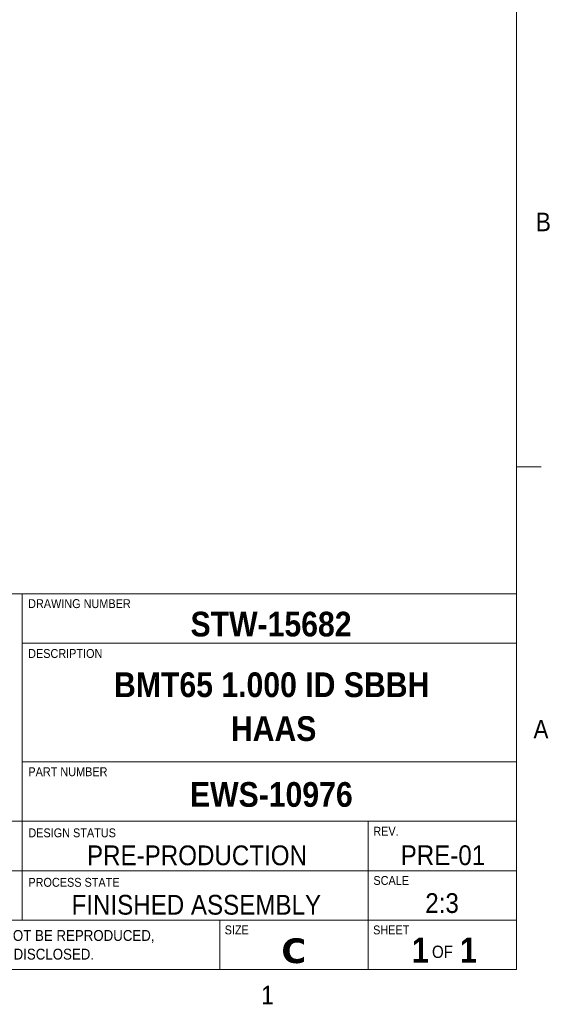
# Model space of a CAD drawing. Header units: inches. Extents: x 0.5 to 21.6, y 0.7 to 16.3.
# Tile 11 of 18: x 18.9 to 21.6, y 0.7 to 5.7. Entities that reach past the tile are written whole.
import ezdxf

# ---------------------------------------------------------------- set-up
doc = ezdxf.new("R2010")
doc.units = ezdxf.units.IN
doc.header["$MEASUREMENT"] = 0
doc.linetypes.add('SLD-Solid', pattern=[0])
doc.styles.add('SLDTEXTSTYLE2', font='GOTHIC.TTF', dxfattribs={"width": 0.913})
doc.styles.add('SLDTEXTSTYLE3', font='GOTHICB.TTF', dxfattribs={"width": 0.913})
doc.styles.add('SLDTEXTSTYLE4', font='VERDANAB.TTF')

# ---------------------------------------------------------------- blocks, each defined once
blk = doc.blocks.new('SW_NOTE_0')
at = {"color": 0, "linetype": 'Continuous', "lineweight": 0, "char_height": 0.055, "attachment_point": 1, "style": 'SLDTEXTSTYLE2'}
for s, insert in [('NOTICE:  THIS DRAWING AND SPECIFICATION IS THE PROPERTY OF COMMAND TOOLING SYSTEMS, LLC AND SHALL NOT BE REPRODUCED, ', (0, 0.0702539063)), ('COPIED, OR DIVULGED IN WHOLE, OR IN PART AS THE BASIS FOR MANUFACTURING OR SALE OF THE ITEM OR ITEMS DISCLOSED.', (0, -0.0241161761))]:
    blk.add_mtext(s, dxfattribs=dict(at, insert=insert))

msp = doc.modelspace()

# ---------------------------------------------------------------- linework, layer by layer
at = {"color": 7, "linetype": 'SLD-Solid', "lineweight": 18}
for p, q in [((21.375, 0.875), (21.375, 16.125)), ((21.375, 3.417), (21.5, 3.417)), ((16.875, 2.775), (21.375, 2.775)), ((18.875, 2.775), (18.875, 1.125)), ((18.875, 2.525), (21.375, 2.525)), ((18.875, 1.925), (21.375, 1.925)), ((16.875, 1.625), (21.375, 1.625)), ((20.625, 1.625), (20.625, 0.875)), ((16.875, 1.375), (21.375, 1.375)), ((14.875, 1.125), (21.375, 1.125)), ((19.875, 1.125), (19.875, 0.875)), ((21.375, 0.875), (0.625, 0.875))]:
    msp.add_line(p, q, dxfattribs=at)

# ---------------------------------------------------------------- block references
at = {"color": 7, "linetype": 'Continuous', "lineweight": 0}
msp.add_blockref('SW_NOTE_0', (14.9411610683, 1.0047522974), dxfattribs=at)

# ---------------------------------------------------------------- texts
for s, insert, char_height, attachment_point, style in [('B', (21.4733868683, 4.7025732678), 0.09375, 1, 'SLDTEXTSTYLE2'), ('DRAWING NUMBER', (18.9058521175, 2.7481103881), 0.045, 1, 'SLDTEXTSTYLE2'), ('STW-15682', (20.1343858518, 2.6845674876), 0.125, 2, 'SLDTEXTSTYLE3'), ('DESCRIPTION', (18.9058521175, 2.4960367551), 0.045, 1, 'SLDTEXTSTYLE2'), ('BMT65 1.000 ID SBBH', (20.1375922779, 2.3780070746), 0.125, 2, 'SLDTEXTSTYLE3'), (' HAAS', (20.1261664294, 2.1563263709), 0.125, 2, 'SLDTEXTSTYLE3'), ('A', (21.4613106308, 2.1374784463), 0.09375, 1, 'SLDTEXTSTYLE2'), ('PART NUMBER', (18.9071256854, 1.8981103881), 0.045, 1, 'SLDTEXTSTYLE2'), ('EWS-10976', (20.1358343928, 1.8231122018), 0.125, 2, 'SLDTEXTSTYLE3'), ('REV.', (20.6515333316, 1.597099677), 0.045, 1, 'SLDTEXTSTYLE2'), ('DESIGN STATUS', (18.9071256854, 1.5890197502), 0.045, 1, 'SLDTEXTSTYLE2'), ('PRE-PRODUCTION', (19.7597916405, 1.5027617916), 0.1, 2, 'SLDTEXTSTYLE2'), ('PRE-01', (21.0036631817, 1.5032907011), 0.1, 2, 'SLDTEXTSTYLE2'), ('SCALE', (20.6519927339, 1.3481103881), 0.045, 1, 'SLDTEXTSTYLE2'), ('PROCESS STATE', (18.9071256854, 1.3387994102), 0.045, 1, 'SLDTEXTSTYLE2'), ('FINISHED ASSEMBLY', (19.7564062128, 1.2527787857), 0.1, 2, 'SLDTEXTSTYLE2'), ('2:3', (20.9991840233, 1.261425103), 0.1, 2, 'SLDTEXTSTYLE2'), ('SIZE', (19.8997900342, 1.0981103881), 0.045, 1, 'SLDTEXTSTYLE2'), ('SHEET', (20.6505734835, 1.0981103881), 0.045, 1, 'SLDTEXTSTYLE2'), ('C', (20.249276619, 1.0330486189), 0.125, 2, 'SLDTEXTSTYLE4'), ('1', (20.9323048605, 1.0372070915), 0.127, 3, 'SLDTEXTSTYLE3'), ('OF', (20.9482648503, 0.9962084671), 0.0625, 1, 'SLDTEXTSTYLE2'), ('1', (21.0896591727, 1.0372070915), 0.127, 1, 'SLDTEXTSTYLE3'), ('1', (20.0842624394, 0.79322985), 0.09375, 1, 'SLDTEXTSTYLE2')]:
    msp.add_mtext(s, dxfattribs=dict(at, insert=insert, char_height=char_height, attachment_point=attachment_point, style=style))

doc.saveas('drawing.dxf')
